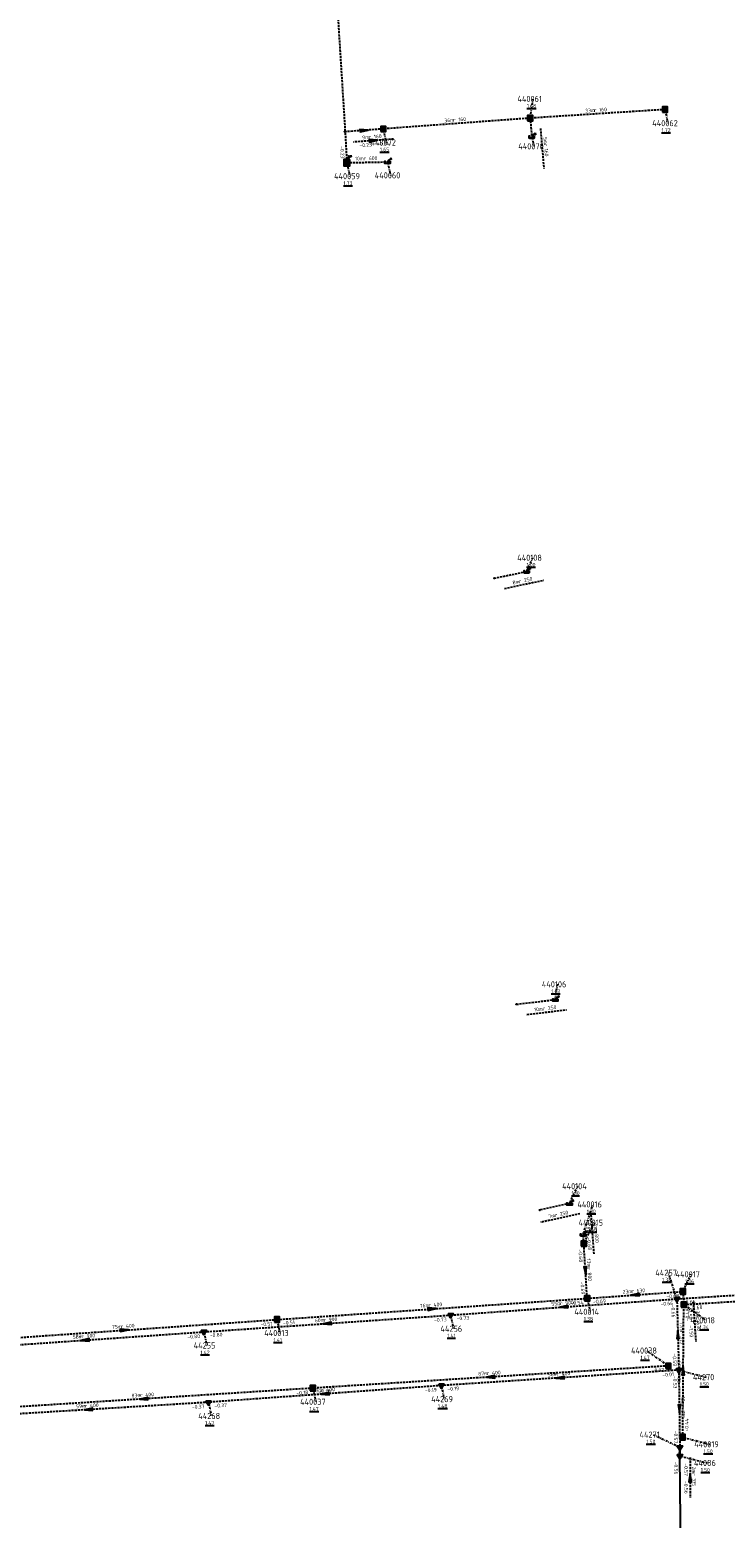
# Model space of a CAD drawing. Extents: x 188323 to 208361, y 565368 to 574910.
# Tile 139 of 256: x 203635 to 203804, y 568788 to 569151. Entities that reach past the tile are written whole.
import ezdxf

# ---------------------------------------------------------------- set-up
doc = ezdxf.new("R2010")
doc.units = 0
doc.linetypes.add('DASHDOT', pattern=[1, 0.5, -0.25, 0, -0.25])
doc.linetypes.add('DASHED', pattern=[0.75, 0.5, -0.25])
doc.layers.get('0').update_dxf_attribs({"linetype": 'CONTINUOUS'})
for name, color, linetype in [('RIO-AFM', 7, 'CONTINUOUS'), ('RIO-BOK', 7, 'CONTINUOUS'), ('RIO-DET', 7, 'CONTINUOUS'), ('RIO-KNP', 7, 'CONTINUOUS'), ('RIO-KNR', 7, 'CONTINUOUS'), ('RIO-LAG_0B', 7, 'CONTINUOUS'), ('RIO-LAG_1B', 7, 'DASHED'), ('RIO-LAG_2B', 7, 'DASHED'), ('RIO-LEN', 7, 'CONTINUOUS'), ('RIO-MVD', 1, 'CONTINUOUS'), ('RIO-VRB', 6, 'DASHDOT'), ('RIO-VRH', 7, 'CONTINUOUS')]:
    doc.layers.add(name, color=color, linetype=linetype)
doc.styles.add('RIO-TXT', font='isocp.shx')

# ---------------------------------------------------------------- blocks, each defined once
blk = doc.blocks.new('L_VHR')
blk.add_lwpolyline([(-0.5, 0), (0.5, 0), (-0.5, 0.15), (-0.5, -0.15), (0.5, 0)])
blk = doc.blocks.new('K_IPR')
blk.add_lwpolyline([(-0.5, -0.5), (0.5, -0.5), (0.5, 0.5), (-0.5, 0.5)], close=True)
blk.add_solid([(-0.5, 0.5), (0.5, 0.5), (-0.5, -0.5), (0.5, -0.5)])
at = {"style": 'RIO-TXT', "flags": 1}
blk.add_attdef('KNOOPNAAM', (2, 2), '', height=1, dxfattribs=at)
blk = doc.blocks.new('K_UTB')
blk.add_lwpolyline([(0.5, 0.15), (0.5, -0.3), (-0.5, -0.3), (-0.5, 0.15), (-0.45, 0.15), (-0.45, -0.25), (0, -0.25), (0.45, -0.25), (0.45, 0.15)], close=True)
blk.add_lwpolyline([(0.85, 0.6), (0.55, 0.65), (0.614828, 0.459583), (0.850842, 0.598937)])
blk.add_arc((0.85, -0.25), 0.85, 90, 180)
at = {"style": 'RIO-TXT', "flags": 1}
blk.add_attdef('KNOOPNAAM', (2, 2), '', height=1, dxfattribs=at)
blk = doc.blocks.new('K_OVL')
for points in [[(0.6, 0.6), (-0.6, 0.6), (-0.6, -0.6), (0.6, -0.6)], [(1, 1.25), (0.474823, 0.983111), (0.413034, 1.369554)]]:
    blk.add_lwpolyline(points, close=True)
blk.add_arc((0.81571, 0.439293), 0.83139, 77.193131, 168.854604)
blk.add_solid([(-0.6, 0.6), (0.6, 0.6), (-0.6, -0.6), (0.6, -0.6)])
at = {"style": 'RIO-TXT', "flags": 1}
blk.add_attdef('KNOOPNAAM', (2, 2), '', height=1, dxfattribs=at)
blk = doc.blocks.new('K_FIC')
blk.add_circle((0, 0), 0.0625)
at = {"style": 'RIO-TXT', "flags": 1}
blk.add_attdef('KNOOPNAAM', (2, 2), '', height=1, dxfattribs=at)
blk = doc.blocks.new('K_IPD')
blk.add_lwpolyline([(-0.496027, 0.307994), (0.503973, 0.307994), (0.003973, -0.558031)], close=True)
blk.add_solid([(-0.496027, 0.307994), (0.503973, 0.307994), (0.003973, -0.558031)])
at = {"style": 'RIO-TXT', "flags": 1}
blk.add_attdef('KNOOPNAAM', (2, 2), '', height=1, dxfattribs=at)
blk = doc.blocks.new('852_04______440015____440016_')
at = {"layer": 'RIO-LAG_1B'}
blk.add_line((0, 0), (-0.713, 9.795), dxfattribs=at)
at = {"layer": 'RIO-AFM', "style": 'RIO-TXT'}
blk.add_text('r 800', height=0.9, rotation=274.1495, dxfattribs=at).set_placement((0.0647, 6.0115))
at = {"layer": 'RIO-BOK', "style": 'RIO-TXT'}
for p in [(-2.0073, 8.297), (-1.6926, 3.9884)]:
    blk.add_text('-0.68', height=0.9, rotation=274.1495, dxfattribs=at).set_placement(p)
at = {"layer": 'RIO-LEN', "style": 'RIO-TXT'}
blk.add_text('2m', height=0.9, rotation=274.1495, dxfattribs=at).set_placement((-0.0533, 7.6272))
blk = doc.blocks.new('853_04______440017____440018_')
at = {"layer": 'RIO-LAG_1B'}
blk.add_line((0, 0), (0.655, -9.8), dxfattribs=at)
at = {"layer": 'RIO-AFM', "style": 'RIO-TXT'}
blk.add_text('r 630', height=0.9, rotation=273.7988, dxfattribs=at).set_placement((0.7545, -3.7887))
at = {"layer": 'RIO-BOK', "style": 'RIO-TXT'}
for p in [(-1.3035, -1.4901), (-1.0151, -5.8015)]:
    blk.add_text('-1.50', height=0.9, rotation=273.7988, dxfattribs=at).set_placement(p)
at = {"layer": 'RIO-LEN', "style": 'RIO-TXT'}
blk.add_text('3m', height=0.9, rotation=273.7988, dxfattribs=at).set_placement((0.6464, -2.1723))
blk = doc.blocks.new('866_04______440061____440070_')
at = {"layer": 'RIO-LAG_1B'}
blk.add_line((0, 0), (0.827, -9.787), dxfattribs=at)
at = {"layer": 'RIO-AFM', "style": 'RIO-TXT'}
blk.add_text('r 160', height=0.9, rotation=274.8036, dxfattribs=at).set_placement((0.8208, -3.7749))
at = {"layer": 'RIO-LEN', "style": 'RIO-TXT'}
blk.add_text('5m', height=0.9, rotation=274.8036, dxfattribs=at).set_placement((0.6844, -2.1606))
blk = doc.blocks.new('867_04______440072____440071_')
at = {"layer": 'RIO-LAG_1B'}
blk.add_line((0, 0), (-9.795, -0.724), dxfattribs=at)
at = {"layer": 'RIO-VRH', "xscale": 2, "yscale": 2, "zscale": 2, "rotation": 364.2067}
blk.add_blockref('L_VHR', (-4.8975, -0.362), dxfattribs=at)
at = {"layer": 'RIO-AFM', "style": 'RIO-TXT'}
blk.add_text('r 160', height=0.9, rotation=364.2067, dxfattribs=at).set_placement((-6.0119, 0.0581))
at = {"layer": 'RIO-BOK', "style": 'RIO-TXT'}
for s, p in [('-0.23', (-8.2955, -2.0166)), ('-0.24', (-3.9863, -1.6969))]:
    blk.add_text(s, height=0.9, rotation=364.2067, dxfattribs=at).set_placement(p)
at = {"layer": 'RIO-LEN', "style": 'RIO-TXT'}
blk.add_text('9m', height=0.9, rotation=364.2067, dxfattribs=at).set_placement((-7.6275, -0.0618))
blk = doc.blocks.new('869_04______440104____440105_')
at = {"layer": 'RIO-LAG_1B'}
blk.add_line((0, 0), (-9.594, -2.102), dxfattribs=at)
at = {"layer": 'RIO-AFM', "style": 'RIO-TXT'}
blk.add_text('r 250', height=0.9, rotation=372.3355, dxfattribs=at).set_placement((-5.9595, -0.7928))
at = {"layer": 'RIO-LEN', "style": 'RIO-TXT'}
blk.add_text('7m', height=0.9, rotation=372.3355, dxfattribs=at).set_placement((-7.5419, -1.1399))
blk = doc.blocks.new('870_04______440107____440106_')
at = {"layer": 'RIO-LAG_1B'}
blk.add_line((0, 0), (9.752, 1.16), dxfattribs=at)
at = {"layer": 'RIO-AFM', "style": 'RIO-TXT'}
blk.add_text('r 250', height=0.9, rotation=6.7826, dxfattribs=at).set_placement((4.0123, 0.9808))
at = {"layer": 'RIO-LEN', "style": 'RIO-TXT'}
blk.add_text('10m', height=0.9, rotation=6.7826, dxfattribs=at).set_placement((1.8674, 0.7257))
blk = doc.blocks.new('871_04______440109____440108_')
at = {"layer": 'RIO-LAG_1B'}
blk.add_line((0, 0), (9.608, 2.031), dxfattribs=at)
at = {"layer": 'RIO-AFM', "style": 'RIO-TXT'}
blk.add_text('r 250', height=0.9, rotation=11.935, dxfattribs=at).set_placement((3.6439, 1.2813))
at = {"layer": 'RIO-LEN', "style": 'RIO-TXT'}
blk.add_text('8m', height=0.9, rotation=11.935, dxfattribs=at).set_placement((2.0589, 0.9463))
blk = doc.blocks.new('881_04______44271_____44086_')
at = {"layer": 'RIO-LAG_2B'}
blk.add_line((0, 0), (0.053, -9.821), dxfattribs=at)
at = {"layer": 'RIO-VRH', "xscale": 2, "yscale": 2, "zscale": 2, "rotation": 450.2845}
blk.add_blockref('L_VHR', (0.0265, -4.9105), dxfattribs=at)
at = {"layer": 'RIO-AFM', "style": 'RIO-TXT'}
blk.add_text('r 315', height=0.9, rotation=270.2845, dxfattribs=at).set_placement((0.5208, -3.8278))
at = {"layer": 'RIO-BOK', "style": 'RIO-TXT'}
for s, p in [('-0.57', (-1.3924, -1.4074)), ('-0.56', (-1.3688, -5.7283))]:
    blk.add_text(s, height=0.9, rotation=270.2845, dxfattribs=at).set_placement(p)
at = {"layer": 'RIO-LEN', "style": 'RIO-TXT'}
blk.add_text('2m', height=0.9, rotation=270.2845, dxfattribs=at).set_placement((0.512, -2.2078))

msp = doc.modelspace()

# ---------------------------------------------------------------- linework, layer by layer
at = {"layer": 'RIO-LAG_0B'}
msp.add_line((203793.792, 568766.016), (203793.408, 568802.88), dxfattribs=at)
at = {"layer": 'RIO-LAG_1B'}
for p, q in [((203789.776, 569131.968), (203756.832, 569129.856)), ((203756.832, 569129.856), (203720.944, 569127.232)), ((203756.832, 569129.856), (203757.216, 569125.312)), ((203720.944, 569127.232), (203711.552, 569126.528)), ((203712.032, 569118.976), (203721.984, 569119.168)), ((203748.064, 569017.408), (203755.968, 569019.072)), ((203753.472, 568913.28), (203762.976, 568914.432)), ((203766.432, 568864.576), (203759.168, 568862.976)), ((203769.936, 568854.784), (203769.776, 568857.024)), ((203770.752, 568841.408), (203769.936, 568854.784)), ((203794.368, 568839.872), (203876.512, 568845.12)), ((203694.976, 568836.224), (203770.752, 568841.408)), ((203770.752, 568841.408), (203794.144, 568843.072)), ((203794.144, 568843.072), (203794.368, 568839.872)), ((203794.096, 568807.488), (203794.368, 568839.872)), ((203620.4, 568831.04), (203694.976, 568836.224)), ((203790.576, 568824.896), (203703.728, 568819.456)), ((203703.728, 568819.456), (203621.136, 568814.208))]:
    msp.add_line(p, q, dxfattribs=at)
msp.add_lwpolyline([(203708.176, 569180.992), (203708.56, 569175.04), (203711.584, 569127.04), (203712.032, 569118.976)], dxfattribs=at)
at = {"layer": 'RIO-LAG_2B'}
for p, q in [((203792.688, 568841.28), (203850.576, 568844.992)), ((203737.392, 568837.312), (203792.688, 568841.28)), ((203792.688, 568841.28), (203793.152, 568823.872)), ((203677.088, 568833.216), (203737.392, 568837.312)), ((203619.056, 568829.184), (203677.088, 568833.216)), ((203793.152, 568823.872), (203735.136, 568820.096)), ((203793.152, 568823.872), (203793.392, 568804.992)), ((203735.136, 568820.096), (203678.208, 568816)), ((203678.208, 568816), (203619.584, 568812.416)), ((203793.392, 568804.992), (203793.408, 568802.88))]:
    msp.add_line(p, q, dxfattribs=at)
at = {"layer": 'RIO-VRB'}
for p, q in [((203756.84, 569129.85), (203757.5471, 569134.5632)), ((203789.78, 569131.95), (203790.4871, 569128.6368)), ((203720.94, 569127.22), (203721.6471, 569123.9068)), ((203757.22, 569125.32), (203757.7535, 569122.9916)), ((203712.03, 569118.99), (203712.7371, 569115.6768)), ((203721.98, 569119.19), (203722.6871, 569115.8768)), ((203755.96, 569019.05), (203757.4972, 569022.4132)), ((203762.98, 568914.44), (203763.5135, 568918.1684)), ((203766.43, 568864.59), (203768.4671, 568868.8193)), ((203769.78, 568857.02), (203772.199, 568864.3686)), ((203769.94, 568854.81), (203772.477, 568859.9053)), ((203792.69, 568841.27), (203790.6111, 568847.6782)), ((203794.15, 568843.07), (203796.1871, 568847.2993)), ((203770.75, 568841.43), (203771.4571, 568838.1168)), ((203737.39, 568837.3), (203738.0971, 568833.9868)), ((203794.36, 568839.9), (203799.7794, 568836.0519)), ((203694.97, 568836.24), (203695.6771, 568832.9268)), ((203677.09, 568833.21), (203677.7971, 568829.8968)), ((203790.57, 568824.91), (203785.3081, 568828.6461)), ((203793.15, 568823.87), (203799.7982, 568822.15)), ((203703.73, 568819.43), (203704.4371, 568816.1168)), ((203735.13, 568820.09), (203735.8371, 568816.7768)), ((203678.21, 568815.98), (203678.9171, 568812.6668)), ((203793.39, 568804.98), (203786.741, 568808.0979)), ((203794.1, 568807.46), (203800.7482, 568805.74)), ((203793.4, 568802.9), (203800.0482, 568801.18))]:
    msp.add_line(p, q, dxfattribs=at)

# ---------------------------------------------------------------- block references
at = {"layer": 'RIO-DET'}
for name, p in [('867_04______440072____440071_', (203723.44, 569124.736)), ('866_04______440061____440070_', (203759.344, 569127.36)), ('871_04______440109____440108_', (203750.56, 569014.912)), ('870_04______440107____440106_', (203755.984, 568910.784)), ('869_04______440104____440105_', (203768.928, 568862.08)), ('852_04______440015____440016_', (203772.448, 568852.288)), ('853_04______440017____440018_', (203796.656, 568840.576)), ('881_04______44271_____44086_', (203795.888, 568802.496))]:
    msp.add_blockref(name, p, dxfattribs=at)
at = {"layer": 'RIO-KNP', "xscale": 1.25, "yscale": 1.25, "zscale": 1.25}
for name, p in [('K_IPR', (203789.776, 569131.968)), ('K_IPR', (203756.832, 569129.856)), ('K_FIC', (203711.552, 569126.528)), ('K_IPR', (203720.944, 569127.232)), ('K_UTB', (203757.216, 569125.312)), ('K_OVL', (203712.032, 569118.976)), ('K_UTB', (203721.984, 569119.168)), ('K_UTB', (203755.968, 569019.072)), ('K_FIC', (203748.064, 569017.408)), ('K_UTB', (203762.976, 568914.432)), ('K_FIC', (203753.472, 568913.28)), ('K_FIC', (203759.168, 568862.976)), ('K_UTB', (203766.432, 568864.576)), ('K_UTB', (203769.776, 568857.024)), ('K_IPR', (203769.936, 568854.784)), ('K_IPR', (203770.752, 568841.408)), ('K_IPD', (203792.688, 568841.28)), ('K_IPR', (203794.144, 568843.072)), ('K_IPD', (203737.392, 568837.312)), ('K_IPR', (203794.368, 568839.872)), ('K_IPD', (203677.088, 568833.216)), ('K_IPR', (203694.976, 568836.224)), ('K_IPR', (203790.576, 568824.896)), ('K_IPD', (203793.152, 568823.872)), ('K_IPR', (203703.728, 568819.456)), ('K_IPD', (203735.136, 568820.096)), ('K_IPD', (203678.208, 568816)), ('K_IPR', (203794.096, 568807.488)), ('K_IPD', (203793.392, 568804.992)), ('K_IPD', (203793.408, 568802.88))]:
    msp.add_blockref(name, p, dxfattribs=at)
at = {"layer": 'RIO-VRH'}
for p, xscale, yscale, zscale, rotation in [((203716.25, 569126.875), 2, 2, 2, 364.2067), ((203770.345, 568848.12), 2, 2, 2, 273.4731), ((203782.45, 568842.25), 2, 2, 2, 184.0086), ((203732.86, 568838.835), 2, 2, 2, 3.9175), ((203765.04, 568839.285), 2, 2, 2, 184.1058), ((203657.685, 568833.64), 2, 2, 2, 3.9886), ((203707.24, 568835.255), 2, 2, 2, 183.8799), ((203792.92, 568832.57), 2, 2, 2, 451.5233), ((203648.07, 568831.2), 2, 2, 2, 183.9617), ((203794.23, 568823.68), 2, 2, 2, 89.5318), ((203747.15, 568822.17), 2, 2, 2, 183.6105), ((203764.14, 568821.98), 2, 2, 2, 183.7272), ((203662.43, 568816.825), 2, 2, 2, 183.6088), ((203706.67, 568818.035), 2, 2, 2, 184.1295), ((203793.27, 568814.425), 2, 2, 2, 270.7369), ((203648.895, 568814.21), 2, 2, 2, 183.4549), ((203793.395, 568803.94), 0.829, 0.829, 0.829, 450.2845)]:
    msp.add_blockref('L_VHR', p, dxfattribs=dict(at, xscale=xscale, yscale=yscale, zscale=zscale, rotation=rotation))

# ---------------------------------------------------------------- texts
at = {"layer": 'RIO-AFM', "style": 'RIO-TXT'}
for s, rotation, p in [('r 160', 363.6474, (203772.4685, 569131.3573)), ('r 160', 364.1895, (203738.0445, 569128.9853)), ('r 600', 1.1514, (203716.1852, 569119.5736)), ('r 800', 273.4731, (203770.7988, 568848.9594)), ('r 900', 4.1058, (203764.1962, 568839.7257)), ('r 630', 4.0086, (203781.6069, 568842.6921)), ('r 400', 3.9175, (203732.0175, 568839.2785)), ('r 400', 3.9886, (203656.8422, 568834.0824)), ('r 900', 3.8799, (203706.3978, 568835.699)), ('r 900', 3.9617, (203647.2274, 568831.6428)), ('r 315', 271.5233, (203793.4034, 568833.3933)), ('r 400', 363.6105, (203746.3078, 568822.645)), ('r 400', 363.7272, (203763.2978, 568822.4441)), ('r 315', 89.5318, (203793.7235, 568822.8741)), ('r 400', 364.1295, (203705.8245, 568818.4929)), ('r 400', 363.4549, (203648.0546, 568814.6783)), ('r 400', 363.6088, (203661.5882, 568817.2987)), ('r 315', 270.7369, (203793.7651, 568815.2419))]:
    msp.add_text(s, height=0.9, rotation=rotation, dxfattribs=at).set_placement(p)
at = {"layer": 'RIO-BOK', "style": 'RIO-TXT'}
for s, rotation, p in [('-0.23', 273.2202, (203710.405, 569123.0052)), ('-0.68', 273.4731, (203768.6281, 568853.3273)), ('-0.69', 273.4731, (203769.1107, 568845.4381)), ('-0.54', 3.9175, (203766.7545, 568839.7531)), ('-0.69', 4.0086, (203772.2442, 568840.1313)), ('-0.68', 4.0086, (203790.1573, 568841.3867)), ('-0.66', 3.706, (203794.1774, 568839.9634)), ('-0.73', 4.1058, (203738.8864, 568836.0038)), ('-0.66', 4.1058, (203788.7002, 568839.58)), ('-0.66', 271.5233, (203791.3284, 568839.8328)), ('-0.48', 89.5318, (203795.7271, 568835.7886)), ('-0.68', 3.6355, (203795.8457, 568838.5916)), ('-0.51', 3.9886, (203690.977, 568834.5582)), ('-0.51', 3.9175, (203696.4622, 568834.9389)), ('-0.73', 3.8799, (203733.3934, 568835.6257)), ('-0.80', 3.9617, (203673.0963, 568831.53)), ('-0.80', 3.8799, (203678.5813, 568831.9079)), ('-0.59', 271.5233, (203791.6506, 568827.9312)), ('-0.02', 363.6105, (203786.5629, 568823.307)), ('-0.01', 363.7272, (203789.1481, 568822.2406)), ('-0.18', 363.6105, (203705.216, 568818.1219)), ('-0.19', 364.1295, (203731.1395, 568818.4319)), ('-0.19', 363.7272, (203736.6187, 568818.7849)), ('-0.53', 270.7369, (203791.7688, 568822.4517)), ('-0.37', 363.4549, (203674.1996, 568814.37)), ('-0.37', 364.1295, (203679.7078, 568814.6854)), ('-0.18', 363.6088, (203699.7236, 568817.8245)), ('-0.57', 270.7369, (203791.9474, 568809.0619)), ('-0.44', 89.5318, (203795.5112, 568808.8485)), ('-0.56', 270.6301, (203792.0162, 568801.4843))]:
    msp.add_text(s, height=0.9, rotation=rotation, dxfattribs=at).set_placement(p)
at = {"layer": 'RIO-KNR', "style": 'RIO-TXT'}
for s, p in [('440061', (203753.7221, 569133.8132)), ('440062', (203786.6621, 569127.8868)), ('440072', (203717.8221, 569123.1568)), ('440070', (203753.9285, 569122.2416)), ('440059', (203708.9121, 569114.9268)), ('440060', (203718.8621, 569115.1268)), ('440108', (203753.6722, 569021.6632)), ('440106', (203759.6885, 568917.4184)), ('440104', (203764.6421, 568868.0693)), ('440016', (203768.374, 568863.6186)), ('440015', (203768.652, 568859.1553)), ('44257', (203787.4236, 568846.9282)), ('440017', (203792.3621, 568846.5493)), ('440014', (203767.6321, 568837.3668)), ('440013', (203691.8521, 568832.1768)), ('44256', (203734.9096, 568833.2368)), ('440018', (203795.9544, 568835.3019)), ('44255', (203674.6096, 568829.1468)), ('440038', (203781.4831, 568827.8961)), ('44270', (203796.6107, 568821.4)), ('440037', (203700.6121, 568815.3668)), ('44269', (203732.6496, 568816.0268)), ('44268', (203675.7296, 568811.9168)), ('44271', (203783.5535, 568807.3479)), ('440019', (203796.9232, 568804.99)), ('44086', (203796.8607, 568800.43))]:
    msp.add_text(s, height=1.5, dxfattribs=at).set_placement(p)
at = {"layer": 'RIO-LEN', "style": 'RIO-TXT'}
for s, rotation, p in [('33m', 363.6474, (203770.313, 569131.2185)), ('36m', 364.1895, (203735.8904, 569128.8261)), ('10m', 1.1514, (203714.0256, 569119.5302)), ('13m', 273.4731, (203770.6669, 568851.1154)), ('23m', 4.0086, (203779.4522, 568842.5411)), ('76m', 3.9175, (203729.8626, 568839.1309)), ('55m', 4.1058, (203762.0417, 568839.571)), ('75m', 3.9886, (203654.6874, 568833.9322)), ('60m', 3.8799, (203704.2428, 568835.5529)), ('17m', 271.5233, (203793.345, 568835.5526)), ('58m', 3.9617, (203645.0726, 568831.4936)), ('87m', 363.6105, (203744.1522, 568822.5076)), ('58m', 363.7272, (203761.1425, 568822.3023)), ('32m', 89.5318, (203793.7062, 568820.7142)), ('57m', 364.1295, (203703.6702, 568818.3359)), ('59m', 363.4549, (203645.8986, 568814.5468)), ('83m', 363.6088, (203659.4326, 568817.1613)), ('19m', 270.7369, (203793.7363, 568817.4017))]:
    msp.add_text(s, height=0.9, rotation=rotation, dxfattribs=at).set_placement(p)
at = {"layer": 'RIO-MVD', "style": 'RIO-TXT'}
for s, p in [('%%U1.68', (203756.0171, 569132.4132)), ('%%U1.72', (203788.9571, 569126.4868)), ('%%U1.65', (203720.1171, 569121.7568)), ('%%U1.73', (203711.2071, 569113.5268)), ('%%U1.00', (203755.9672, 569020.2632)), ('%%U1.03', (203761.9835, 568916.0184)), ('%%U1.10', (203766.9371, 568866.6693)), ('%%U1.30', (203770.669, 568862.2186)), ('%%U1.50', (203770.947, 568857.7553)), ('%%U1.38', (203789.0811, 568845.5282)), ('%%U1.36', (203794.6571, 568845.1493)), ('%%U1.38', (203769.9271, 568835.9668)), ('%%U1.34', (203798.2494, 568833.9019)), ('%%U1.41', (203694.1471, 568830.7768)), ('%%U1.41', (203736.5671, 568831.8368)), ('%%U1.42', (203676.2671, 568827.7468)), ('%%U1.47', (203783.7781, 568826.4961)), ('%%U1.50', (203798.2682, 568820)), ('%%U1.48', (203734.3071, 568814.6268)), ('%%U1.47', (203702.9071, 568813.9668)), ('%%U1.47', (203677.3871, 568810.5168)), ('%%U1.50', (203785.211, 568805.9479)), ('%%U1.50', (203799.2182, 568803.59)), ('%%U1.50', (203798.5182, 568799.03))]:
    msp.add_text(s, height=0.9, dxfattribs=at).set_placement(p)

doc.saveas('drawing.dxf')
